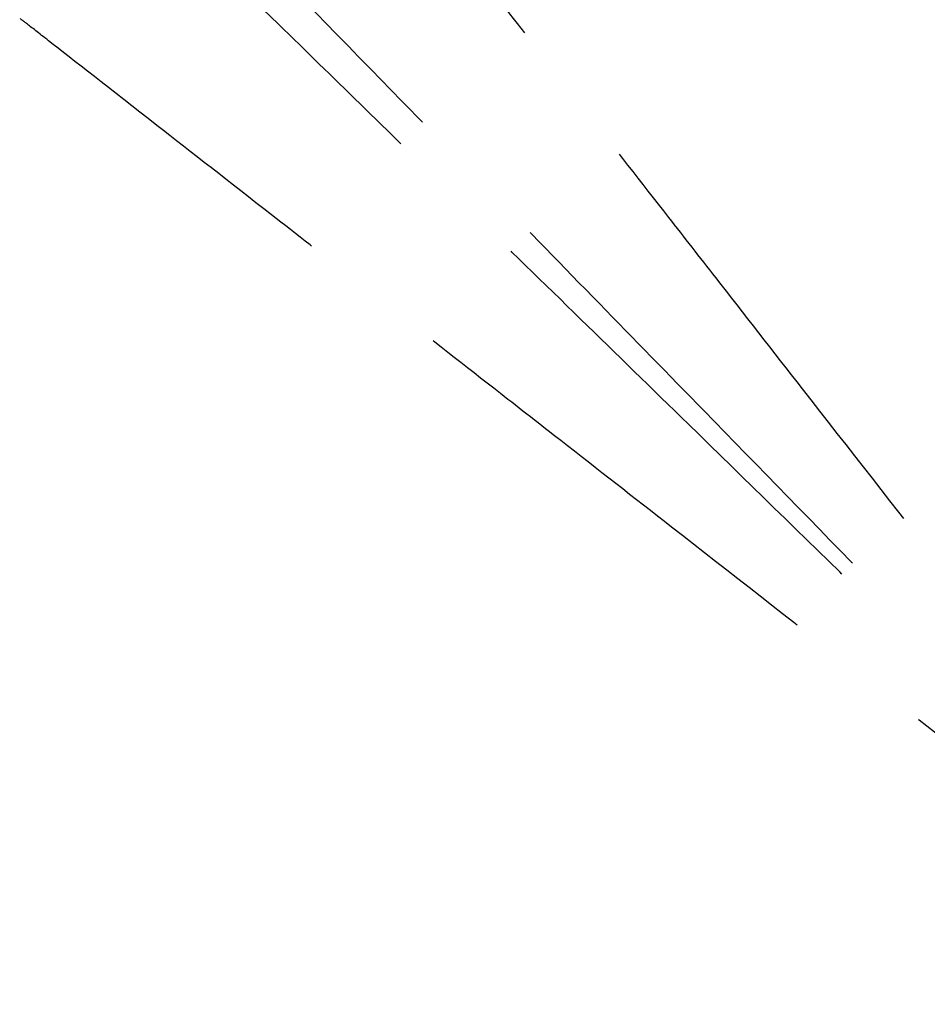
# Model space of a CAD drawing. Header units: millimetres. Extents: x -108 to 0, y 0 to 486.
# Tile 23 of 48: x -12.3 to -9.35, y 7.7 to 10.9. Entities that reach past the tile are written whole.
import ezdxf

# ---------------------------------------------------------------- set-up
doc = ezdxf.new("R2010")
doc.units = ezdxf.units.MM
doc.header["$LTSCALE"] = 10
doc.linetypes.add('ALLCAD_Strich', pattern=[0.2, 0.15, -0.05])
doc.layers.add('BESCH_KONT_sich_schn_grun_2d', color=10, linetype='Continuous')

msp = doc.modelspace()

# ---------------------------------------------------------------- linework, layer by layer
at = {"layer": 'BESCH_KONT_sich_schn_grun_2d', "linetype": 'ALLCAD_Strich'}
for points, knots in [([(-8.1994, 7.7), (-8.3476, 7.8522), (-8.4963, 8.0042), (-8.815, 8.331), (-8.9853, 8.5055), (-9.2807, 8.8083), (-9.4065, 8.9373), (-9.7164, 9.2548), (-9.8997, 9.4429), (-10.1937, 9.7441), (-10.3072, 9.8604), (-10.5368, 10.0958), (-10.6524, 10.2142), (-10.8692, 10.4364), (-10.9709, 10.5408), (-11.1586, 10.7332), (-11.2453, 10.822), (-11.5973, 11.1829), (-11.8273, 11.4186), (-12.0586, 11.6557), (-12.1158, 11.7144), (-12.1863, 11.7865), (-12.1994, 11.801), (-12.1994, 11.8)], [0.000001, 0.000001, 0.000001, 0.000001, 0.0637413, 0.0637413, 0.1373522, 0.1373522, 0.1925473, 0.1925473, 0.2745084, 0.2745084, 0.3271358, 0.3271358, 0.3832525, 0.3832525, 0.4351398, 0.4351398, 0.4823751, 0.4823751, 0.6358142, 0.6358142, 0.7085858, 0.7085858, 0.7758392, 0.7758392, 0.7758392, 0.7758392]), ([(-8.1994, 7.7), (-8.3217, 7.857), (-8.4445, 8.014), (-8.7081, 8.3518), (-8.8493, 8.5327), (-9.0943, 8.8466), (-9.1989, 8.9806), (-9.4563, 9.3103), (-9.6091, 9.5062), (-9.8539, 9.8198), (-9.9483, 9.9408), (-10.0921, 10.1251), (-10.1428, 10.19), (-10.2822, 10.3684), (-10.3702, 10.4814), (-10.4947, 10.6409), (-10.5336, 10.6907), (-10.6398, 10.8267), (-10.706, 10.9115), (-10.8736, 11.1263), (-10.9712, 11.2513), (-11.1733, 11.5103), (-11.2679, 11.6315), (-11.3525, 11.7399), (-11.371, 11.7635), (-11.3937, 11.7926), (-11.3994, 11.8007), (-11.3994, 11.8)], [0.000001, 0.000001, 0.000001, 0.000001, 0.0597184, 0.0597184, 0.1288652, 0.1288652, 0.1807268, 0.1807268, 0.257596, 0.257596, 0.3065968, 0.3065968, 0.3338517, 0.3338517, 0.3822932, 0.3822932, 0.4047006, 0.4047006, 0.4446409, 0.4446409, 0.5103282, 0.5103282, 0.5991868, 0.5991868, 0.6352032, 0.6352032, 0.6668755, 0.6668755, 0.6668755, 0.6668755]), ([(-8.1994, 7.7), (-8.3519, 7.8485), (-8.5042, 7.9974), (-8.8315, 8.3166), (-9.0064, 8.4873), (-9.3097, 8.7832), (-9.439, 8.9093), (-9.7572, 9.2198), (-9.9456, 9.4035), (-10.2475, 9.6981), (-10.3641, 9.8119), (-10.5996, 10.0416), (-10.7178, 10.1571), (-10.9397, 10.3735), (-11.0439, 10.4751), (-11.2359, 10.6624), (-11.3246, 10.7489), (-11.6846, 11.1002), (-11.9197, 11.3296), (-12.1558, 11.5599), (-12.2143, 11.6169), (-12.283, 11.6841), (-12.3005, 11.7), (-12.2994, 11.7)], [0.000001, 0.000001, 0.000001, 0.000001, 0.0638489, 0.0638489, 0.1376, 0.1376, 0.19291, 0.19291, 0.2750594, 0.2750594, 0.3278134, 0.3278134, 0.3838937, 0.3838937, 0.4357483, 0.4357483, 0.4829411, 0.4829411, 0.6362338, 0.6362338, 0.7088004, 0.7088004, 0.7700799, 0.7700799, 0.7700799, 0.7700799]), ([(-8.1994, 7.7), (-8.3556, 7.8216), (-8.5117, 7.9437), (-8.8474, 8.2058), (-9.0272, 8.3461), (-9.3391, 8.5895), (-9.4722, 8.6934), (-9.7997, 8.949), (-9.9942, 9.1007), (-10.3056, 9.3439), (-10.4258, 9.4377), (-10.6097, 9.5812), (-10.675, 9.6322), (-10.8545, 9.7723), (-10.9681, 9.8609), (-11.1286, 9.9862), (-11.1787, 10.0253), (-11.3158, 10.1323), (-11.4013, 10.1991), (-11.6179, 10.368), (-11.7439, 10.4664), (-12.0058, 10.6708), (-12.1287, 10.7668), (-12.2386, 10.8525), (-12.2625, 10.8712), (-12.292, 10.8942), (-12.3002, 10.9), (-12.2994, 10.9)], [0.000001, 0.000001, 0.000001, 0.000001, 0.0593867, 0.0593867, 0.128098, 0.128098, 0.1796046, 0.1796046, 0.2558922, 0.2558922, 0.3045348, 0.3045348, 0.3318777, 0.3318777, 0.3804761, 0.3804761, 0.4029997, 0.4029997, 0.4431456, 0.4431456, 0.5091449, 0.5091449, 0.5987245, 0.5987245, 0.6349788, 0.6349788, 0.6668323, 0.6668323, 0.6668323, 0.6668323])]:
    msp.add_open_spline(points, degree=3, knots=knots, dxfattribs=at)

doc.saveas('drawing.dxf')
